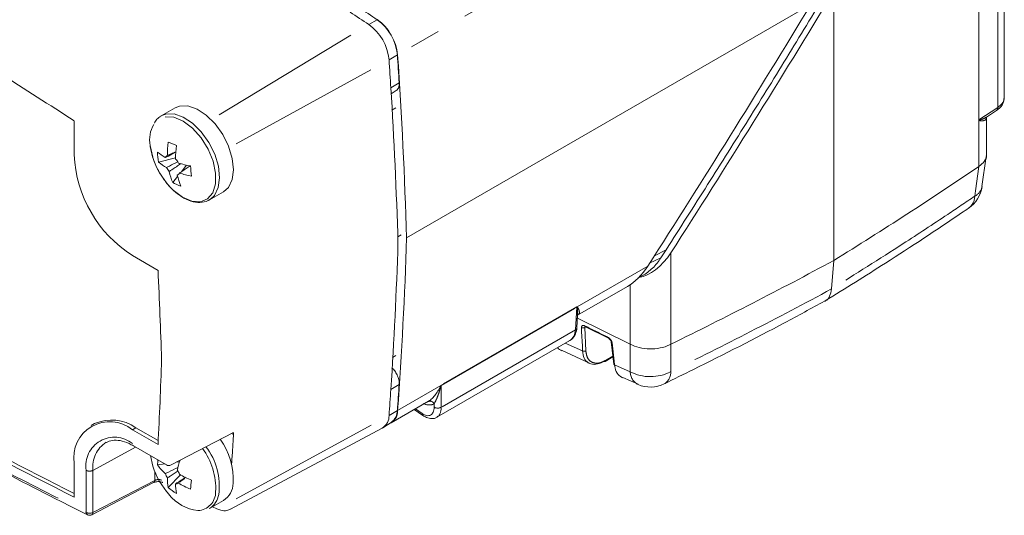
# Model space of a CAD drawing. Header units: millimetres. Extents: x 5 to 415, y 5 to 292.
# Tile 4 of 57: x 103 to 144, y 31 to 52. Entities that reach past the tile are written whole.
import ezdxf

# ---------------------------------------------------------------- set-up
doc = ezdxf.new("R2010")
doc.units = ezdxf.units.MM
doc.linetypes.add('PHANTOM', pattern=[12.7, 6.35, -1.27, 1.27, -1.27, 1.27, -1.27])

msp = doc.modelspace()

# ---------------------------------------------------------------- linework, layer by layer
at = {"color": 8, "linetype": 'PHANTOM', "lineweight": 0}
for p, q in [((126.92, 54.835), (118.651, 50.061)), ((143.422, 54.11), (143.422, 47.893)), ((142.637, 53.66), (142.637, 47.372)), ((142.643, 47.376), (142.643, 53.664)), ((111.289, 47.582), (117.458, 51.314)), ((117.811, 51.508), (117.458, 51.314)), ((118.641, 50.066), (118.297, 49.857)), ((111.981, 46.382), (118.297, 49.857)), ((118.716, 48.906), (118.372, 48.697)), ((118.414, 47.78), (118.578, 47.874)), ((143.422, 47.893), (142.643, 47.376)), ((142.64, 47.362), (142.64, 45.455)), ((129.25, 41.769), (129.736, 42.02)), ((129.927, 38.116), (129.927, 41.891)), ((129.053, 41.464), (129.519, 41.682)), ((128.977, 41.342), (126.056, 39.656)), ((128.247, 40.569), (128.247, 38.115)), ((126.047, 39.654), (120.447, 36.422)), ((120.447, 36.414), (126.047, 39.647)), ((126.047, 39.647), (125.988, 38.714)), ((125.988, 38.714), (120.45, 35.517)), ((126.376, 38.809), (126.414, 38.831)), ((126.42, 37.846), (126.376, 38.809)), ((126.285, 37.839), (125.568, 38.162)), ((118.578, 37.652), (118.436, 37.568)), ((127.534, 37.625), (127.232, 37.452)), ((128.249, 36.984), (127.605, 37.26)), ((118.716, 36.46), (118.372, 36.25)), ((120.438, 36.413), (118.651, 35.381)), ((120.45, 35.517), (120.447, 36.414)), ((118.641, 35.387), (118.297, 35.177)), ((119.658, 35.26), (119.385, 35.448)), ((120.155, 35.653), (120.155, 35.524)), ((111.981, 31.731), (118.297, 35.177)), ((107.706, 34.589), (107.847, 34.67)), ((111.8, 34.434), (111.874, 34.39)), ((107.834, 33.873), (106.078, 32.911)), ((105.799, 32.913), (105.799, 31.174)), ((106.078, 31.172), (106.078, 32.911)), ((108.625, 32.866), (108.625, 32.497))]:
    msp.add_line(p, q, dxfattribs=at)
at = {"color": 7, "linetype": 'Continuous', "lineweight": 15}
for p, q in [((143.69, 48.315), (143.69, 54.476)), ((136.652, 41.573), (136.652, 52.688)), ((135.702, 52.139), (119.019, 42.508)), ((118.383, 48.459), (118.596, 48.591)), ((109.463, 47.875), (108.891, 47.544)), ((142.96, 47.49), (143.368, 47.762)), ((105.301, 45.938), (105.301, 47.331)), ((142.95, 45.927), (142.95, 47.494)), ((108.788, 45.635), (109.487, 45.807)), ((142.762, 44.625), (142.937, 45.868)), ((109.559, 45.1), (109.628, 45.147)), ((109.713, 45.226), (109.935, 45.508)), ((142.64, 45.455), (142.643, 45.457)), ((109.368, 44.788), (109.571, 45.046)), ((110.891, 44.08), (111.463, 44.41)), ((110.891, 44.08), (110.971, 44.134)), ((118.804, 42.633), (118.655, 42.545)), ((129.519, 41.682), (129.736, 42.02)), ((108.763, 41.164), (107.706, 41.774)), ((136.559, 40.398), (136.652, 41.573)), ((128.567, 40.864), (128.709, 40.93)), ((126.079, 39.312), (128.135, 40.499)), ((126.046, 38.789), (126.08, 39.326)), ((126.071, 39.189), (128.247, 38.115)), ((126.08, 39.343), (126.079, 39.326)), ((126.4, 38.838), (127.358, 38.364)), ((120.271, 35.103), (125.753, 38.268)), ((127.468, 38.216), (127.57, 37.3)), ((125.443, 37.864), (126.57, 37.337)), ((128.247, 38.115), (128.25, 38.113)), ((129.924, 38.115), (129.927, 38.116)), ((127.211, 37.409), (127.537, 37.595)), ((127.941, 36.743), (128.581, 36.468)), ((118.384, 34.87), (119.927, 35.761)), ((119.34, 35.421), (119.698, 35.175)), ((106.147, 34.839), (106.006, 34.757)), ((107.706, 34.589), (108.763, 33.978)), ((107.847, 34.67), (108.771, 34.137)), ((111.751, 31.304), (118.019, 34.659)), ((118.043, 34.673), (118.39, 34.888)), ((109.3, 33.133), (111.843, 34.456)), ((107.747, 33.923), (109.108, 33.138)), ((108.446, 33.52), (108.548, 33.08)), ((105.301, 31.807), (105.301, 33.2)), ((108.743, 33.133), (109.041, 33.176)), ((109.512, 33.244), (109.649, 33.264)), ((109.186, 32.207), (109.685, 32.726)), ((106.032, 31.079), (108.58, 32.404)), ((110.891, 31.342), (111.463, 31.672)), ((111.01, 31.41), (111.194, 31.32))]:
    msp.add_line(p, q, dxfattribs=at)
at = {"color": 7, "linetype": 'Continuous', "lineweight": 15, "flags": 128}
for points in [[(111.463, 44.41), (111.669, 44.593), (111.824, 44.911), (111.878, 45.32), (111.827, 45.79), (111.674, 46.287), (111.432, 46.772), (111.119, 47.211), (110.756, 47.571), (110.372, 47.825), (109.995, 47.954), (109.652, 47.948), (109.463, 47.875)], [(126.381, 38.845), (126.384, 38.844), (126.4, 38.838), (126.4, 38.838), (126.4, 38.838)]]:
    msp.add_lwpolyline(points, dxfattribs=at)
at = {"color": 8, "linetype": 'PHANTOM', "lineweight": 0, "flags": 128}
for points in [[(110.971, 44.134), (111.096, 44.262), (111.251, 44.58), (111.305, 44.989), (111.254, 45.46), (111.102, 45.956), (110.86, 46.442), (110.546, 46.881), (110.183, 47.24), (109.799, 47.494), (109.422, 47.623), (109.079, 47.618), (108.882, 47.539)], [(109.224, 44.646), (109.392, 44.476), (109.776, 44.186), (110.16, 44.024), (110.515, 44.001), (110.811, 44.12), (111.024, 44.372), (111.137, 44.736), (111.141, 45.182), (111.035, 45.674), (110.828, 46.173), (110.538, 46.637), (110.186, 47.03), (109.802, 47.32), (109.418, 47.483), (109.063, 47.505), (108.767, 47.386), (108.585, 47.188)], [(108.437, 46.325), (108.543, 45.832), (108.548, 45.818)], [(142.643, 45.457), (142.502, 44.454), (142.47, 44.228)], [(126.24, 38.802), (126.247, 38.649), (126.275, 38.038), (126.285, 37.839)], [(127.605, 37.26), (127.587, 37.418), (127.516, 38.05), (127.502, 38.177)], [(128.25, 38.113), (128.249, 37.192), (128.249, 36.984)], [(129.924, 36.986), (129.924, 37.193), (129.924, 38.115)], [(108.625, 32.497), (107.355, 31.836), (106.078, 31.172)]]:
    msp.add_lwpolyline(points, dxfattribs=at)
at = {"color": 7, "linetype": 'Continuous', "lineweight": 15}
for centre, radius, start, end in [((-19.737, -152.371), 245.939, 55.99423, 56.20714), ((-20.098, -152.577), 245.953, 55.99423, 56.20714), ((-22.171, -147.84), 233.112, 56.85018, 58.63759), ((116.261, 49.654), 2.046, 5.6953, 54.2006), ((116.626, 49.865), 2.025, 5.6953, 54.2006), ((116.615, 49.858), 2.046, 5.6953, 54.2006), ((-86.951, 36.181), 206.061, 3.54053, 3.8637), ((-81.426, 36.509), 200.535, 1.71425, 3.87498), ((-87.309, 35.971), 206.075, 3.54053, 3.8637), ((-80.794, 36.346), 199.549, 1.71097, 3.54864), ((109.694, 46.554), 1.278, 150.2333, 190.3267), ((113.133, 45.932), 3.982, 172.3368, 180.3969), ((112.265, 53.276), 7.476, 245.6793, 248.4788), ((110.521, 46.176), 5.225, 182.6055, 237.3945), ((109.932, 47.396), 1.796, 228.5477, 241.0853), ((111.215, 46.108), 2.473, 181.3598, 191.0316), ((113.469, 45.79), 3.982, 172.3368, 180.3969), ((111.595, 46.796), 3.2, 197.7878, 222.2069), ((109.977, 46.981), 1.796, 228.5477, 241.0853), ((109.211, 45.753), 0.163, 111.572, 154.5216), ((108.921, 45.252), 0.762, 26.8041, 42.0272), ((110.812, 49.495), 4.082, 252.7464, 259.9942), ((109.789, 45.753), 0.762, 206.8041, 222.0272), ((111.633, 45.764), 2.466, 192.2038, 203.3034), ((109.499, 45.252), 0.163, 291.572, 334.5216), ((110.857, 49.08), 4.082, 252.7464, 259.9942), ((116.488, 45.958), 6.403, 184.3303, 188.0612), ((47.963, 184.917), 168.562, 301.74565, 304.17151), ((110.307, 46.541), 1.989, 241.8097, 252.3484), ((111.969, 45.621), 2.466, 192.2038, 203.3034), ((141.483, 44.805), 1.3, 304.1549, 352.002), ((-50.775, 47.488), 169.52, 356.19877, 358.24752), ((-49.483, 47.652), 168.581, 355.82585, 358.25167), ((41.639, 218.158), 200.524, 296.12237, 298.28307), ((-87.291, 31.617), 196.286, 1.71395, 2.78787), ((-61.807, 42.759), 170.796, 357.05306, 358.23134), ((127.19, 37.452), 0.0482, 237.8589, 295.1374), ((127.622, 37.31), 0.053, 191.2222, 251.06), ((-44.692, 47.114), 163.426, 355.81132, 356.18852), ((-44.337, 47.323), 163.415, 355.81132, 356.18852), ((129.085, 37.648), 1.3, 246.9558, 296.1609), ((118.086, 35.355), 0.565, 292.1436, 2.5981), ((118.029, 35.383), 0.612, 306.0697, 0.3673), ((196.239, 213.009), 202.741, 241.38827, 243.35002), ((196.423, 213.172), 202.833, 241.3885, 243.30465), ((106.851, 33.28), 1.71, 54.3824, 114.3071), ((117.713, 35.157), 0.585, 301.5522, 1.9161), ((119.761, 35.256), 0.102, 177.808, 232.3748), ((106.767, 33.438), 1.485, 50.7967, 189.214), ((109.038, 32.532), 2.831, 356.8876, 35.9498), ((110.672, 33.075), 1.93, 172.1556, 178.2763), ((113.472, 32.048), 4.011, 161.4113, 167.2884), ((111.595, 34.058), 3.2, 197.7878, 222.2069), ((110.719, 34.606), 2.465, 216.6974, 227.7978), ((109.208, 33.311), 0.2, 240.0027, 297.4754), ((108.921, 32.514), 0.762, 17.9731, 33.1957), ((109.789, 33.015), 0.762, 197.9731, 213.1957), ((110.947, 32.564), 1.797, 178.9188, 191.4556), ((111.661, 36.184), 3.982, 239.6049, 247.6647), ((110.809, 34.072), 2.472, 228.9699, 238.6422), ((109.5, 32.514), 0.163, 265.4869, 308.4399), ((111.283, 32.318), 1.797, 178.9188, 191.4556), ((111.616, 35.821), 3.982, 239.6049, 247.6647), ((117.541, 31.399), 7.475, 171.5247, 174.3251), ((110.99, 32.409), 0.876, 302.7257, 358.011), ((110.587, 32.977), 1.732, 218.123, 263.947), ((110.445, 32.048), 0.835, 302.2471, 350.7166), ((105.94, 31.256), 0.2, 243.5145, 297.4882)]:
    msp.add_arc(centre, radius, start, end, dxfattribs=at)
at = {"color": 8, "linetype": 'PHANTOM', "lineweight": 0}
for centre, radius, start, end in [((143.28, 47.874), 0.143, 308.2662, 7.6449), ((142.734, 47.229), 0.172, 121.7457, 124.1703), ((142.831, 47.235), 0.229, 143.6163, 146.2397), ((142.219, 44.731), 0.562, 296.4955, 349.1287), ((141.829, 44.242), 0.641, 306.8088, 358.7377), ((126.219, 39.642), 0.172, 175.8271, 178.2517), ((126.261, 39.547), 0.232, 152.0824, 154.7853), ((125.951, 38.802), 0.0956, 292.3502, 351.7306), ((126.302, 38.929), 0.141, 244.1834, 301.7003), ((235.214, 257.361), 244.091, 243.52068, 243.77162), ((126.424, 38.876), 0.0444, 178.1626, 237.4982), ((127.379, 38.4), 0.0417, 176.0989, 240.7972), ((127.519, 38.226), 0.0527, 190.1012, 251.1367), ((126.346, 37.966), 0.141, 244.1774, 301.7009), ((127.185, 37.448), 0.0472, 303.5295, 4.5865), ((129.085, 38.582), 1.803, 242.3766, 297.7304), ((128.871, 36.999), 0.622, 181.3801, 241.7236), ((129.358, 36.961), 0.567, 301.9732, 2.4533), ((120.691, 36.652), 0.348, 223.3382, 224.3606), ((120.619, 36.409), 0.172, 175.8271, 178.2517), ((119.983, 35.579), 0.187, 23.358, 110.5835), ((120.308, 35.765), 0.286, 237.5176, 299.5947), ((196.291, 212.696), 202.828, 241.34163, 243.50272), ((106.961, 33.102), 1.178, 50.7967, 189.214), ((-53.465, 43.823), 165.609, 356.31053, 356.7349), ((107.253, 33.065), 1.185, 121.8707, 187.4712), ((108.389, 32.169), 2.755, 357.0321, 36.6682), ((108.63, 32.265), 2.662, 352.3989, 37.5596), ((105.94, 33.187), 0.309, 242.6784, 296.4556), ((108.524, 32.489), 0.102, 303.454, 4.9749), ((110.378, 32.017), 0.763, 272.008, 0.66), ((105.94, 31.448), 0.309, 242.6784, 296.4556), ((105.908, 31.17), 0.109, 177.7554, 238.6616), ((105.979, 31.162), 0.0988, 302.3737, 5.9517)]:
    msp.add_arc(centre, radius, start, end, dxfattribs=at)
at = {"color": 7, "linetype": 'Continuous', "lineweight": 15}
for centre, major_axis, ratio, start_param, end_param in [((3.322, 140.799), (138.245, 239.434), 0.577335, 4.63146, 4.677523), ((2.372, 140.251), (138.245, 239.434), 0.577335, 4.63146, 4.677523), ((129.085, 42.548), (0.919, 1.592), 0.577335, 3.552904, 4.63146), ((128.135, 42), (0.919, 1.592), 0.577335, 3.92695, 4.63146), ((125.232, 39.122), (-0.535, 0.846), 0.633362, 3.115973, 3.866546)]:
    msp.add_ellipse(centre, major_axis=major_axis, ratio=ratio, start_param=start_param, end_param=end_param, dxfattribs=at)
at = {"color": 8, "linetype": 'PHANTOM', "lineweight": 0}
for centre, major_axis, ratio, start_param, end_param in [((142.69, 48.336), (1, -0.035), 0.626352, 5.554544, 6.305036), ((119.639, 35.902), (-0.372, 0.709), 0.506008, 2.376868, 3.912757), ((119.465, 36.986), (-0.697, 1.329), 0.506008, 2.589997, 3.130786), ((119.792, 35.981), (-0.471, 0.883), 0.520363, 3.210773, 3.909447)]:
    msp.add_ellipse(centre, major_axis=major_axis, ratio=ratio, start_param=start_param, end_param=end_param, dxfattribs=at)
at = {"color": 7, "linetype": 'Continuous', "lineweight": 15}
for points, knots in [([(129.736, 42.02), (130.306, 42.914), (131.448, 44.701), (133.136, 47.393), (134.806, 50.092), (135.904, 51.9), (136.452, 52.803)], [0, 0, 0, 0, 0.250421, 0.500842, 0.750413, 1, 1, 1, 1]), ([(118.596, 48.592), (118.599, 48.594), (118.611, 48.6), (118.629, 48.615), (118.652, 48.638), (118.672, 48.666), (118.69, 48.699), (118.703, 48.735), (118.714, 48.788), (118.719, 48.844), (118.717, 48.891), (118.716, 48.906)], [0, 0, 0, 0, 0.037959, 0.131579, 0.240126, 0.349583, 0.462242, 0.576138, 0.679989, 0.891891, 1, 1, 1, 1]), ([(143.368, 47.762), (143.419, 47.8), (143.543, 47.895), (143.667, 48.083), (143.676, 48.235), (143.68, 48.297)], [0, 0, 0, 0, 0.288307, 0.708079, 1, 1, 1, 1]), ([(108.888, 47.525), (108.825, 47.49), (108.708, 47.427), (108.641, 47.304), (108.61, 47.247)], [0, 0, 0, 0, 0.540105, 1, 1, 1, 1]), ([(108.436, 46.332), (108.447, 46.252), (108.48, 46.021), (108.604, 45.623), (108.828, 45.165), (109.12, 44.746), (109.462, 44.394), (109.833, 44.132), (110.217, 43.978), (110.582, 43.959), (110.85, 44.028), (110.954, 44.132), (110.978, 44.155)], [0, 0, 0, 0, 0.059786, 0.172902, 0.285877, 0.39885, 0.512157, 0.626196, 0.741311, 0.856434, 0.967363, 1, 1, 1, 1]), ([(109.488, 46.035), (109.388, 45.986), (109.246, 45.915), (109.105, 45.844), (109.063, 45.823)], [0, 0, 0, 0, 0.7056234, 1, 1, 1, 1]), ([(109.151, 45.905), (109.189, 45.923), (109.289, 45.97), (109.389, 46.017), (109.45, 46.045)], [0, 0, 0, 0, 0.389304, 1, 1, 1, 1]), ([(142.944, 45.927), (142.946, 45.92), (142.97, 45.829), (142.884, 45.655), (142.723, 45.523), (142.643, 45.457)], [0, 0, 0, 0, 0.0383115, 0.5191643, 1, 1, 1, 1]), ([(109.108, 45.409), (109.15, 45.43), (109.307, 45.509), (109.465, 45.587), (109.58, 45.645)], [0, 0, 0, 0, 0.264812, 1, 1, 1, 1]), ([(109.701, 45.572), (109.579, 45.488), (109.42, 45.378), (109.261, 45.268), (109.222, 45.242)], [0, 0, 0, 0, 0.761596, 1, 1, 1, 1]), ([(110.092, 45.48), (109.978, 45.404), (109.83, 45.304), (109.681, 45.205), (109.646, 45.182)], [0, 0, 0, 0, 0.763069, 1, 1, 1, 1]), ([(136.296, 39.905), (137.128, 40.422), (139.044, 41.612), (140.993, 42.899), (142.117, 43.665), (142.212, 43.73)], [0, 0, 0, 0, 0.412815, 0.950433, 1, 1, 1, 1]), ([(129.519, 41.682), (129.467, 41.606), (129.361, 41.454), (129.177, 41.254), (128.975, 41.085), (128.817, 40.979), (128.725, 40.94), (128.709, 40.933)], [0, 0, 0, 0, 0.240446, 0.485725, 0.71506, 0.950216, 1, 1, 1, 1]), ([(136.273, 39.892), (136.285, 39.895), (136.381, 39.919), (136.498, 40.085), (136.539, 40.293), (136.559, 40.398)], [0, 0, 0, 0, 0.067699, 0.533847, 1, 1, 1, 1]), ([(129.655, 36.483), (130.056, 36.68), (131.736, 37.504), (133.952, 38.636), (135.724, 39.595), (136.273, 39.892)], [0, 0, 0, 0, 0.178085, 0.745719, 1, 1, 1, 1]), ([(125.72, 38.263), (125.743, 38.271), (125.847, 38.306), (125.975, 38.477), (126.036, 38.663), (126.045, 38.774), (126.046, 38.789)], [0, 0, 0, 0, 0.113981, 0.51692, 0.938145, 1, 1, 1, 1]), ([(127.359, 38.363), (127.361, 38.362), (127.369, 38.358), (127.389, 38.344), (127.416, 38.319), (127.441, 38.285), (127.459, 38.252), (127.466, 38.227), (127.467, 38.22), (127.467, 38.217)], [0, 0, 0, 0, 0.0550551, 0.2062302, 0.3814379, 0.5728988, 0.7666332, 0.9282778, 1, 1, 1, 1]), ([(125.435, 37.848), (125.367, 37.875), (125.295, 37.902), (125.26, 37.979), (125.258, 37.983)], [0, 0, 0, 0, 0.955767, 1, 1, 1, 1]), ([(126.285, 37.839), (126.301, 37.734), (126.332, 37.523), (126.505, 37.332), (126.748, 37.264), (126.984, 37.315), (127.125, 37.39), (127.165, 37.411)], [0, 0, 0, 0, 0.228209, 0.456514, 0.683989, 0.910962, 1, 1, 1, 1]), ([(128.25, 38.113), (128.371, 38.061), (128.613, 37.958), (129.055, 37.909), (129.492, 37.948), (129.777, 38.04), (129.907, 38.106), (129.924, 38.115)], [0, 0, 0, 0, 0.240848, 0.481705, 0.722379, 0.963026, 1, 1, 1, 1]), ([(118.416, 37.144), (118.456, 37.104), (118.538, 37.021), (118.639, 36.844), (118.715, 36.645), (118.716, 36.521), (118.716, 36.46)], [0, 0, 0, 0, 0.219315, 0.452901, 0.732724, 1, 1, 1, 1]), ([(127.936, 36.734), (127.87, 36.772), (127.728, 36.853), (127.634, 37.066), (127.611, 37.219), (127.605, 37.26)], [0, 0, 0, 0, 0.390383, 0.835598, 1, 1, 1, 1]), ([(120.438, 36.413), (120.424, 36.396), (120.415, 36.376), (120.395, 36.338), (120.386, 36.32), (120.357, 36.265), (120.337, 36.23), (120.274, 36.126), (120.229, 36.061), (120.136, 35.943), (120.087, 35.89), (119.991, 35.802), (119.944, 35.768), (119.905, 35.748)], [0, 0, 0, 0, 0.0625, 0.0625, 0.125, 0.125, 0.25, 0.25, 0.5, 0.5, 0.75, 0.75, 1, 1, 1, 1]), ([(119.698, 35.175), (119.744, 35.146), (119.864, 35.073), (120.056, 35.035), (120.23, 35.061), (120.288, 35.121), (120.299, 35.133)], [0, 0, 0, 0, 0.23412, 0.605815, 0.924102, 1, 1, 1, 1]), ([(99.063, 34.622), (99.742, 34.254), (101.642, 33.225), (103.904, 32.052), (105.487, 31.259), (105.851, 31.077)], [0, 0, 0, 0, 0.299674, 0.839094, 1, 1, 1, 1]), ([(106.629, 34.066), (106.71, 34.101), (106.871, 34.17), (107.195, 34.152), (107.497, 34.059), (107.688, 33.955), (107.747, 33.923)], [0, 0, 0, 0, 0.2817836, 0.5641899, 0.864758, 1, 1, 1, 1]), ([(111.842, 34.455), (111.85, 34.459), (111.869, 34.468), (111.871, 34.467), (111.873, 34.467)], [0, 0, 0, 0, 0.389741, 1, 1, 1, 1]), ([(109.063, 32.78), (109.105, 32.8), (109.279, 32.883), (109.454, 32.966), (109.588, 33.029)], [0, 0, 0, 0, 0.238464, 1, 1, 1, 1]), ([(109.591, 32.889), (109.483, 32.817), (109.336, 32.72), (109.189, 32.623), (109.151, 32.598)], [0, 0, 0, 0, 0.735161, 1, 1, 1, 1]), ([(109.487, 32.352), (109.526, 32.377), (109.663, 32.467), (109.8, 32.558), (109.899, 32.624)], [0, 0, 0, 0, 0.283132, 1, 1, 1, 1]), ([(109.873, 32.576), (109.818, 32.537), (109.727, 32.474), (109.636, 32.411), (109.601, 32.386)], [0, 0, 0, 0, 0.61202, 1, 1, 1, 1]), ([(108.581, 32.404), (108.584, 32.405), (108.596, 32.413), (108.642, 32.429), (108.712, 32.443), (108.797, 32.448), (108.875, 32.439), (108.931, 32.424), (108.949, 32.415), (108.955, 32.412)], [0, 0, 0, 0, 0.041441, 0.195337, 0.367425, 0.552542, 0.745355, 0.907522, 1, 1, 1, 1]), ([(111.194, 31.32), (111.247, 31.299), (111.383, 31.244), (111.582, 31.227), (111.701, 31.291), (111.745, 31.315)], [0, 0, 0, 0, 0.2826844, 0.7301666, 1, 1, 1, 1])]:
    msp.add_open_spline(points, degree=3, knots=knots, dxfattribs=at)
at = {"color": 8, "linetype": 'PHANTOM', "lineweight": 0}
for points, knots in [([(142.637, 47.372), (142.637, 47.37), (142.638, 47.366), (142.639, 47.363), (142.64, 47.362)], [0, 0, 0, 0, 0.556278, 1, 1, 1, 1]), ([(142.64, 47.362), (142.647, 47.357), (142.659, 47.349), (142.684, 47.344), (142.78, 47.331), (142.894, 47.353), (142.955, 47.412), (142.947, 47.484), (142.946, 47.493)], [0, 0, 0, 0, 0.048195, 0.08131, 0.138763, 0.618012, 0.950117, 1, 1, 1, 1]), ([(142.646, 47.371), (142.645, 47.371), (142.644, 47.372), (142.643, 47.374), (142.643, 47.375), (142.643, 47.376)], [0, 0, 0, 0, 0.470453, 0.787934, 1, 1, 1, 1]), ([(142.953, 47.492), (142.883, 47.452), (142.803, 47.406), (142.697, 47.377), (142.674, 47.372), (142.658, 47.369), (142.65, 47.37), (142.646, 47.371)], [0, 0, 0, 0, 0.761918, 0.864236, 0.925998, 0.964291, 1, 1, 1, 1]), ([(142.47, 44.228), (142.098, 43.977), (141.123, 43.319), (139.169, 42.034), (137.549, 41.019), (136.559, 40.398)], [0, 0, 0, 0, 0.192893, 0.506521, 1, 1, 1, 1]), ([(136.559, 40.398), (135.45, 39.807), (133.271, 38.648), (131.026, 37.533), (129.924, 36.986)], [0, 0, 0, 0, 0.509421, 1, 1, 1, 1]), ([(126.056, 39.656), (126.054, 39.656), (126.053, 39.656), (126.051, 39.656), (126.05, 39.656), (126.048, 39.655), (126.047, 39.654)], [0, 0, 0, 0, 0.00000753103, 0.00000753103, 0.00000753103, 0.00001383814, 0.00001383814, 0.00001383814, 0.00001383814]), ([(126.047, 39.647), (126.047, 39.647), (126.047, 39.647), (126.048, 39.647), (126.048, 39.647), (126.048, 39.647), (126.049, 39.647), (126.049, 39.647), (126.05, 39.647), (126.05, 39.647), (126.05, 39.646), (126.051, 39.646), (126.051, 39.646)], [0, 0, 0, 0, 0.000001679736, 0.000001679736, 0.000001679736, 0.000003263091, 0.000003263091, 0.000003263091, 0.000006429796, 0.000006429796, 0.000006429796, 0.000007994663, 0.000007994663, 0.000007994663, 0.000007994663]), ([(126.051, 39.646), (126.052, 39.645), (126.053, 39.642), (126.056, 39.636), (126.06, 39.62), (126.065, 39.594), (126.072, 39.55), (126.078, 39.494), (126.081, 39.428), (126.082, 39.378), (126.081, 39.35), (126.08, 39.343)], [0, 0, 0, 0, 0.0161013, 0.03249, 0.0685034, 0.1753714, 0.2824018, 0.4968704, 0.712435, 0.9283158, 1, 1, 1, 1]), ([(126.08, 39.324), (126.092, 39.332), (126.158, 39.378), (126.157, 39.459), (126.125, 39.562), (126.09, 39.626), (126.065, 39.652), (126.059, 39.655), (126.056, 39.656)], [0, 0, 0, 0, 0.0947283, 0.501064, 0.7659976, 0.9583493, 0.9790756, 1, 1, 1, 1]), ([(126.24, 38.802), (126.24, 38.811), (126.24, 38.838), (126.255, 38.871), (126.286, 38.893), (126.329, 38.897), (126.363, 38.884), (126.38, 38.877)], [0, 0, 0, 0, 0.126465, 0.344428, 0.562498, 0.781255, 1, 1, 1, 1]), ([(126.386, 38.844), (126.385, 38.843), (126.378, 38.838), (126.375, 38.826), (126.376, 38.813), (126.376, 38.809)], [0, 0, 0, 0, 0.143877, 0.684708, 1, 1, 1, 1]), ([(127.338, 38.402), (127.347, 38.397), (127.373, 38.383), (127.417, 38.346), (127.459, 38.292), (127.491, 38.233), (127.499, 38.195), (127.502, 38.177)], [0, 0, 0, 0, 0.116684, 0.337982, 0.559158, 0.779573, 1, 1, 1, 1]), ([(127.232, 37.452), (127.195, 37.432), (127.064, 37.363), (126.846, 37.317), (126.621, 37.379), (126.463, 37.555), (126.435, 37.749), (126.42, 37.846)], [0, 0, 0, 0, 0.089049, 0.316011, 0.543451, 0.771744, 1, 1, 1, 1]), ([(120.155, 35.653), (120.179, 35.696), (120.207, 35.748), (120.26, 35.861), (120.286, 35.923), (120.335, 36.052), (120.358, 36.12), (120.39, 36.226), (120.4, 36.261), (120.415, 36.315), (120.42, 36.334), (120.427, 36.361), (120.43, 36.371), (120.435, 36.389), (120.438, 36.399), (120.442, 36.408)], [0, 0, 0, 0, 0.25, 0.25, 0.5, 0.5, 0.75, 0.75, 0.875, 0.875, 0.9375, 0.9375, 0.96875, 0.96875, 1, 1, 1, 1]), ([(120.447, 36.422), (120.446, 36.421), (120.444, 36.419), (120.443, 36.418), (120.441, 36.416), (120.439, 36.415), (120.438, 36.413)], [0, 0, 0, 0, 0.00000679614, 0.00000679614, 0.00000679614, 0.0000138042, 0.0000138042, 0.0000138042, 0.0000138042]), ([(120.442, 36.408), (120.443, 36.41), (120.444, 36.411), (120.445, 36.412), (120.445, 36.413), (120.445, 36.413), (120.446, 36.413), (120.446, 36.414), (120.447, 36.414), (120.447, 36.414)], [0, 0, 0, 0, 0.000004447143, 0.000004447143, 0.000004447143, 0.000006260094, 0.000006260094, 0.000006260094, 0.000007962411, 0.000007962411, 0.000007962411, 0.000007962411]), ([(111.874, 34.39), (111.875, 34.395), (111.876, 34.403), (111.876, 34.415), (111.874, 34.426), (111.872, 34.437), (111.869, 34.446), (111.865, 34.455), (111.861, 34.46), (111.859, 34.463), (111.859, 34.463)], [0, 0, 0, 0, 0.139495, 0.2799472, 0.423428, 0.5679603, 0.7071088, 0.847225, 0.9904059, 1, 1, 1, 1]), ([(108.904, 32.51), (108.899, 32.512), (108.89, 32.515), (108.874, 32.52), (108.859, 32.523), (108.844, 32.526), (108.829, 32.528), (108.812, 32.53), (108.796, 32.53), (108.779, 32.531), (108.763, 32.53), (108.746, 32.529), (108.729, 32.527), (108.713, 32.525), (108.696, 32.521), (108.681, 32.518), (108.661, 32.512), (108.642, 32.505), (108.629, 32.499), (108.625, 32.497)], [0, 0, 0, 0, 0.064404, 0.129439, 0.183114, 0.237157, 0.292365, 0.347977, 0.401413, 0.45522, 0.510201, 0.565591, 0.618928, 0.67264, 0.727537, 0.782845, 0.83618, 0.944692, 1, 1, 1, 1])]:
    msp.add_open_spline(points, degree=3, knots=knots, dxfattribs=at)

doc.saveas('drawing.dxf')
